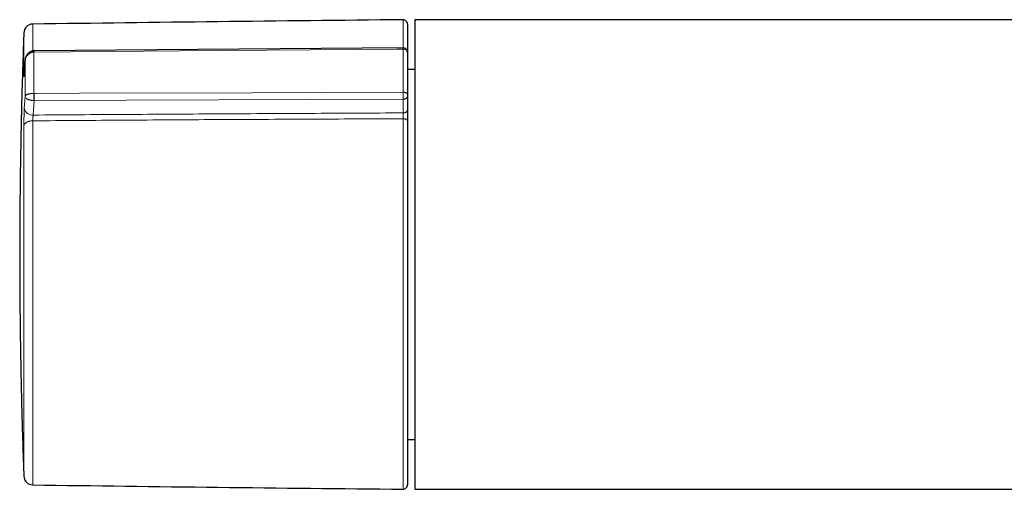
# Model space of a CAD drawing. Header units: millimetres. Extents: x 8 to 835, y 12 to 422.
# Tile 4 of 25: x 281 to 390, y 370 to 422. Entities that reach past the tile are written whole.
import ezdxf

# ---------------------------------------------------------------- set-up
doc = ezdxf.new("R2010")
doc.units = ezdxf.units.MM

msp = doc.modelspace()

# ---------------------------------------------------------------- linework, layer by layer
at = {"color": 252, "linetype": 'Continuous', "lineweight": 0}
for p, q in [((323.6, 418.47), (323.6, 421.58)), ((282.55, 421.1), (282.55, 418.12)), ((281.56, 415.58), (281.56, 420.14)), ((323.6, 413.57), (323.6, 418.34)), ((281.69, 417.03), (281.61, 415.73)), ((281.69, 413.1), (281.69, 417.03)), ((282.69, 418), (282.68, 418)), ((282.68, 418), (282.68, 413.42)), ((281.61, 415.73), (281.61, 415.75)), ((281.61, 411.75), (281.69, 413.1)), ((282.7, 412.63), (282.61, 411.03)), ((282.7, 412.63), (282.66, 412.63)), ((282.68, 413.42), (282.69, 413.42)), ((323.6, 412.78), (282.7, 412.63)), ((323.6, 411.27), (323.6, 412.78)), ((282.55, 410.39), (282.55, 370.08)), ((323.6, 369.59), (323.6, 410.63)), ((281.56, 371.04), (281.56, 409.84))]:
    msp.add_line(p, q, dxfattribs=at)
at = {"color": 7, "linetype": 'Continuous', "lineweight": 30}
for p, q in [((523.9, 421.59), (324.9, 421.59)), ((324.9, 421.59), (324.9, 369.59)), ((324.1, 421.08), (324.1, 417.97)), ((323.6, 418.47), (282.69, 418.13)), ((324.1, 417.95), (324.1, 413.26)), ((324.9, 416.09), (324.1, 416.09)), ((324.1, 413.13), (324.1, 411.61)), ((324.1, 410.34), (324.1, 370.09)), ((324.1, 375.09), (324.9, 375.09)), ((324.9, 369.59), (398.74, 369.59))]:
    msp.add_line(p, q, dxfattribs=at)
at = {"color": 252, "linetype": 'Continuous', "lineweight": 0, "flags": 128}
for points in [[(323.6, 418.34), (322.9, 418.33), (318.1, 418.29), (298.9, 418.13), (282.69, 418)], [(282.69, 413.42), (282.92, 413.42), (287.72, 413.44), (306.92, 413.51), (323.6, 413.57)], [(323.6, 413.57), (323.64, 413.57), (323.68, 413.56), (323.72, 413.56), (323.76, 413.55), (323.8, 413.54), (323.84, 413.53), (323.87, 413.52), (323.91, 413.5), (323.94, 413.49), (323.97, 413.47), (323.99, 413.45), (324.02, 413.43), (324.04, 413.4), (324.06, 413.38), (324.07, 413.36), (324.08, 413.33), (324.09, 413.31), (324.1, 413.28), (324.1, 413.26)], [(323.6, 412.78), (323.64, 412.78), (323.68, 412.78), (323.72, 412.79), (323.76, 412.8), (323.8, 412.81), (323.84, 412.82), (323.87, 412.83), (323.91, 412.85), (323.94, 412.87), (323.97, 412.89), (323.99, 412.91), (324.02, 412.93), (324.04, 412.96), (324.06, 412.99), (324.07, 413.01), (324.08, 413.04), (324.09, 413.07), (324.1, 413.1), (324.1, 413.13)], [(323.6, 411.27), (323.64, 411.27), (323.68, 411.27), (323.72, 411.28), (323.76, 411.28), (323.8, 411.29), (323.84, 411.31), (323.87, 411.32), (323.91, 411.34), (323.94, 411.36), (323.97, 411.38), (323.99, 411.4), (324.02, 411.42), (324.04, 411.45), (324.06, 411.47), (324.07, 411.5), (324.08, 411.53), (324.09, 411.56), (324.1, 411.58), (324.1, 411.61)], [(281.56, 409.84), (281.57, 409.87), (281.57, 409.9), (281.59, 409.94), (281.6, 409.97), (281.62, 410), (281.64, 410.03), (281.66, 410.06), (281.69, 410.09), (281.72, 410.12), (281.75, 410.15), (281.79, 410.18), (281.82, 410.2), (281.86, 410.23), (281.91, 410.25), (281.95, 410.27), (282, 410.29), (282.05, 410.31), (282.1, 410.33), (282.15, 410.34), (282.21, 410.36), (282.26, 410.37), (282.32, 410.38), (282.37, 410.38), (282.43, 410.39), (282.49, 410.39), (282.55, 410.39)], [(324.1, 410.34), (324.1, 410.36), (324.09, 410.39), (324.08, 410.41), (324.07, 410.43), (324.06, 410.46), (324.04, 410.48), (324.02, 410.5), (323.99, 410.52), (323.97, 410.54), (323.94, 410.55), (323.9, 410.57), (323.87, 410.58), (323.84, 410.6), (323.8, 410.61), (323.76, 410.61), (323.72, 410.62), (323.68, 410.63), (323.64, 410.63), (323.6, 410.63)]]:
    msp.add_lwpolyline(points, dxfattribs=at)
at = {"color": 7, "linetype": 'Continuous', "lineweight": 30}
for centre, radius, start, end in [((423.43, -9827.93), 10250, 90.558067, 90.787524), ((323.6, 421.08), 0.5, 0, 90.5581), ((282.56, 420.1), 1, 90.7875, 177.8371), ((323.6, 417.97), 0.5, 360, 90.4746), ((282.56, 371.08), 1, 182.1629, 269.2125), ((423.43, 10619.11), 10250, 269.212476, 269.441933), ((323.6, 370.09), 0.5, 269.4419, 0)]:
    msp.add_arc(centre, radius, start, end, dxfattribs=at)
at = {"color": 252, "linetype": 'Continuous', "lineweight": 0}
for centre, radius, start, end in [((282.09, 418), 0.585, 359.9986, 12.8508), ((287.55, 418.05), 4.86, 179.1199, 180.6582), ((323.65, 417.89), 0.454, 7.4077, 96.8412), ((282.25, 415.55), 0.683, 157.2166, 177.224), ((298, 412.63), 15.34, 177.0302, 179.9796), ((343.88, 413.27), 61.19, 179.8577, 180.5978), ((282.51, 411.94), 0.913, 191.8931, 276.4282)]:
    msp.add_arc(centre, radius, start, end, dxfattribs=at)
at = {"color": 7, "linetype": 'Continuous', "lineweight": 30}
for points, knots in [([(281.56, 420.14), (281.56, 420.04), (281.52, 419.06), (281.46, 417.2), (281.37, 414.53), (281.3, 411.84), (281.24, 409.13), (281.19, 406.42), (281.15, 403.71), (281.12, 401.01), (281.1, 398.3), (281.1, 396.49), (281.1, 395.59)], [0, 0, 0, 0, 0.011803, 0.119883, 0.227967, 0.338258, 0.448551, 0.558844, 0.669137, 0.779427, 0.889715, 1, 1, 1, 1]), ([(282.66, 418.13), (282.65, 418.13), (282.62, 418.13), (282.57, 418.12), (282.52, 418.11), (282.47, 418.1), (282.42, 418.09), (282.37, 418.07), (282.32, 418.05), (282.28, 418.03), (282.23, 418), (282.19, 417.98), (282.14, 417.95), (282.1, 417.92), (282.06, 417.88), (282.02, 417.84), (281.98, 417.8), (281.95, 417.76), (281.92, 417.72), (281.88, 417.67), (281.85, 417.63), (281.83, 417.58), (281.8, 417.52), (281.78, 417.47), (281.76, 417.42), (281.74, 417.36), (281.72, 417.3), (281.71, 417.24), (281.7, 417.19), (281.69, 417.12), (281.69, 417.08), (281.69, 417.06), (281.69, 417.06)], [0, 0, 0, 0, 0.026395, 0.059152, 0.091932, 0.124726, 0.157521, 0.188569, 0.220818, 0.253182, 0.285692, 0.318386, 0.351302, 0.384474, 0.41793, 0.451695, 0.485784, 0.519414, 0.553957, 0.589422, 0.625079, 0.660975, 0.697143, 0.733614, 0.770415, 0.807564, 0.845072, 0.882942, 0.921164, 0.959716, 0.998562, 1, 1, 1, 1]), ([(282.69, 418.13), (282.69, 418.13), (282.68, 418.13), (282.67, 418.13), (282.66, 418.13)], [0, 0, 0, 0, 0.297055, 1, 1, 1, 1]), ([(281.69, 417.06), (281.68, 416.86), (281.65, 416.43), (281.63, 415.99), (281.61, 415.75)], [0, 0, 0, 0, 0.453677, 1, 1, 1, 1]), ([(324.1, 417.97), (324.1, 417.97), (324.1, 417.97), (324.1, 417.95), (324.1, 417.95)], [0, 0, 0, 0, 0.5, 1, 1, 1, 1]), ([(281.61, 415.75), (281.61, 415.74), (281.61, 415.71), (281.61, 415.68), (281.61, 415.64), (281.6, 415.61), (281.6, 415.57), (281.6, 415.55), (281.6, 415.52), (281.6, 415.5), (281.6, 415.48), (281.59, 415.47), (281.59, 415.46), (281.59, 415.45), (281.59, 415.45), (281.59, 415.45), (281.59, 415.44)], [0, 0, 0, 0, 0.070096, 0.154287, 0.237538, 0.319296, 0.39919, 0.47983, 0.558608, 0.635769, 0.710754, 0.782918, 0.843939, 0.900895, 0.953531, 1, 1, 1, 1]), ([(324.1, 413.26), (324.1, 413.25), (324.1, 413.24), (324.1, 413.22), (324.1, 413.19), (324.1, 413.15), (324.1, 413.13), (324.1, 413.13)], [0, 0, 0, 0, 0.060929, 0.295687, 0.530454, 0.765227, 1, 1, 1, 1]), ([(324.1, 411.61), (324.1, 411.59), (324.1, 411.53), (324.1, 411.44), (324.1, 411.34), (324.1, 411.23), (324.1, 411.12), (324.1, 411.01), (324.1, 410.9), (324.1, 410.79), (324.1, 410.68), (324.1, 410.59), (324.1, 410.5), (324.1, 410.42), (324.1, 410.37), (324.1, 410.34)], [0, 0, 0, 0, 0.081117, 0.162492, 0.243609, 0.324726, 0.406101, 0.487218, 0.568332, 0.649705, 0.730819, 0.797967, 0.865409, 0.932851, 1, 1, 1, 1]), ([(281.1, 395.59), (281.1, 394.69), (281.1, 392.89), (281.12, 390.19), (281.15, 387.48), (281.19, 384.78), (281.24, 382.09), (281.3, 379.43), (281.37, 376.77), (281.45, 374.12), (281.52, 372.21), (281.56, 371.18), (281.56, 371.04)], [0, 0, 0, 0, 0.110044, 0.220091, 0.33014, 0.440192, 0.550244, 0.65833, 0.766416, 0.874499, 0.98258, 1, 1, 1, 1])]:
    msp.add_open_spline(points, degree=3, knots=knots, dxfattribs=at)
at = {"color": 252, "linetype": 'Continuous', "lineweight": 0}
for points, knots in [([(323.6, 418.34), (323.6, 418.35), (323.6, 418.37), (323.6, 418.4), (323.6, 418.42), (323.6, 418.44), (323.6, 418.45), (323.6, 418.46), (323.6, 418.47), (323.6, 418.47), (323.6, 418.47)], [0, 0, 0, 0, 0.123883, 0.248627, 0.376083, 0.504476, 0.628359, 0.753102, 0.880558, 1, 1, 1, 1]), ([(282.68, 418), (282.65, 418), (282.59, 417.99), (282.51, 417.98), (282.43, 417.97), (282.37, 417.95), (282.3, 417.92), (282.24, 417.89), (282.17, 417.85), (282.11, 417.81), (282.05, 417.76), (281.99, 417.71), (281.93, 417.64), (281.87, 417.57), (281.82, 417.49), (281.77, 417.41), (281.74, 417.32), (281.71, 417.23), (281.69, 417.13), (281.69, 417.06), (281.69, 417.03), (281.69, 417.03)], [0, 0, 0, 0, 0.0560105, 0.1125151, 0.155805, 0.1993727, 0.2431625, 0.2874599, 0.3370685, 0.3869858, 0.4378488, 0.489027, 0.549609, 0.6106946, 0.6733409, 0.7365118, 0.8000074, 0.8640243, 0.9296797, 0.995897, 1, 1, 1, 1]), ([(281.69, 417.03), (281.69, 417.03), (281.69, 417.04), (281.69, 417.05), (281.69, 417.06)], [0, 0, 0, 0, 0.17116, 1, 1, 1, 1]), ([(281.61, 415.73), (281.61, 415.7), (281.61, 415.63), (281.6, 415.57), (281.6, 415.52), (281.6, 415.48), (281.59, 415.45), (281.59, 415.41), (281.59, 415.38), (281.58, 415.34), (281.58, 415.32), (281.58, 415.31), (281.57, 415.3), (281.57, 415.31), (281.57, 415.33), (281.57, 415.36), (281.57, 415.4), (281.56, 415.45), (281.56, 415.51), (281.56, 415.56), (281.56, 415.58)], [0, 0, 0, 0, 0.066313, 0.133195, 0.167513, 0.201908, 0.236539, 0.27125, 0.33093, 0.391023, 0.452418, 0.514264, 0.573906, 0.634397, 0.695319, 0.757129, 0.81677, 0.877262, 0.938187, 1, 1, 1, 1]), ([(282.68, 413.42), (282.65, 413.42), (282.59, 413.42), (282.51, 413.42), (282.43, 413.41), (282.37, 413.41), (282.3, 413.4), (282.24, 413.39), (282.17, 413.38), (282.11, 413.37), (282.05, 413.35), (281.99, 413.33), (281.93, 413.31), (281.87, 413.29), (281.82, 413.26), (281.77, 413.23), (281.74, 413.2), (281.71, 413.17), (281.69, 413.13), (281.69, 413.11), (281.69, 413.1), (281.69, 413.1)], [0, 0, 0, 0, 0.056011, 0.112515, 0.155805, 0.199483, 0.243162, 0.28746, 0.337068, 0.386986, 0.437849, 0.489027, 0.549609, 0.610694, 0.673341, 0.736512, 0.800007, 0.864024, 0.92968, 0.995897, 1, 1, 1, 1]), ([(282.66, 412.63), (282.63, 412.63), (282.57, 412.64), (282.49, 412.65), (282.41, 412.66), (282.35, 412.67), (282.29, 412.68), (282.22, 412.7), (282.16, 412.72), (282.09, 412.74), (282.03, 412.76), (281.97, 412.79), (281.91, 412.82), (281.86, 412.85), (281.81, 412.89), (281.77, 412.93), (281.73, 412.97), (281.71, 413.01), (281.69, 413.05), (281.69, 413.08), (281.69, 413.1), (281.69, 413.1)], [0, 0, 0, 0, 0.056037, 0.112566, 0.155867, 0.199556, 0.243245, 0.287551, 0.33715, 0.387059, 0.437913, 0.489083, 0.54964, 0.610701, 0.673328, 0.73648, 0.79998, 0.864002, 0.929667, 0.995895, 1, 1, 1, 1]), ([(323.6, 412.78), (323.6, 412.79), (323.6, 412.81), (323.6, 412.85), (323.6, 412.9), (323.6, 412.94), (323.6, 412.99), (323.6, 413.04), (323.6, 413.09), (323.6, 413.14), (323.6, 413.19), (323.6, 413.24), (323.6, 413.29), (323.6, 413.34), (323.6, 413.39), (323.6, 413.43), (323.6, 413.48), (323.6, 413.52), (323.6, 413.55), (323.6, 413.57)], [0, 0, 0, 0, 0.057667, 0.115735, 0.175066, 0.234833, 0.292501, 0.350569, 0.409901, 0.469669, 0.527336, 0.585403, 0.644734, 0.7045, 0.762166, 0.820231, 0.87956, 0.939325, 1, 1, 1, 1]), ([(281.56, 409.84), (281.56, 409.87), (281.56, 409.95), (281.56, 410.05), (281.57, 410.14), (281.57, 410.21), (281.57, 410.27), (281.57, 410.36), (281.57, 410.47), (281.57, 410.59), (281.57, 410.72), (281.58, 410.85), (281.58, 410.97), (281.59, 411.09), (281.59, 411.22), (281.59, 411.33), (281.6, 411.45), (281.6, 411.55), (281.61, 411.66), (281.61, 411.72), (281.61, 411.75)], [0, 0, 0, 0, 0.06591, 0.13238, 0.16652, 0.200659, 0.23511, 0.269562, 0.329332, 0.390176, 0.451019, 0.512972, 0.572799, 0.633042, 0.694598, 0.756607, 0.816381, 0.877219, 0.938056, 1, 1, 1, 1]), ([(282.61, 411.03), (282.61, 411.02), (282.6, 410.99), (282.59, 410.94), (282.59, 410.89), (282.58, 410.84), (282.57, 410.79), (282.57, 410.73), (282.56, 410.67), (282.56, 410.62), (282.55, 410.56), (282.55, 410.5), (282.55, 410.45), (282.55, 410.41), (282.55, 410.39)], [0, 0, 0, 0, 0.081516, 0.163285, 0.244798, 0.326056, 0.40757, 0.488823, 0.569708, 0.650851, 0.731731, 0.821035, 0.910698, 1, 1, 1, 1]), ([(323.6, 410.63), (320.14, 410.61), (313.22, 410.58), (302.92, 410.53), (292.7, 410.47), (285.93, 410.42), (282.55, 410.39)], [0, 0, 0, 0, 0.252713, 0.505425, 0.752713, 1, 1, 1, 1]), ([(282.61, 411.03), (285.98, 411.06), (292.73, 411.1), (302.93, 411.16), (313.22, 411.22), (320.14, 411.25), (323.6, 411.27)], [0, 0, 0, 0, 0.246852, 0.493704, 0.746852, 1, 1, 1, 1]), ([(323.6, 410.63), (323.6, 410.64), (323.6, 410.67), (323.6, 410.71), (323.6, 410.75), (323.6, 410.8), (323.6, 410.84), (323.6, 410.88), (323.6, 410.92), (323.6, 410.96), (323.6, 411.01), (323.6, 411.05), (323.6, 411.09), (323.6, 411.13), (323.6, 411.16), (323.6, 411.2), (323.6, 411.23), (323.6, 411.26), (323.6, 411.27)], [0, 0, 0, 0, 0.065827, 0.132208, 0.200361, 0.269129, 0.329168, 0.389952, 0.450736, 0.512737, 0.57278, 0.633244, 0.694358, 0.756363, 0.8164, 0.876437, 0.937992, 1, 1, 1, 1])]:
    msp.add_open_spline(points, degree=3, knots=knots, dxfattribs=at)

doc.saveas('drawing.dxf')
